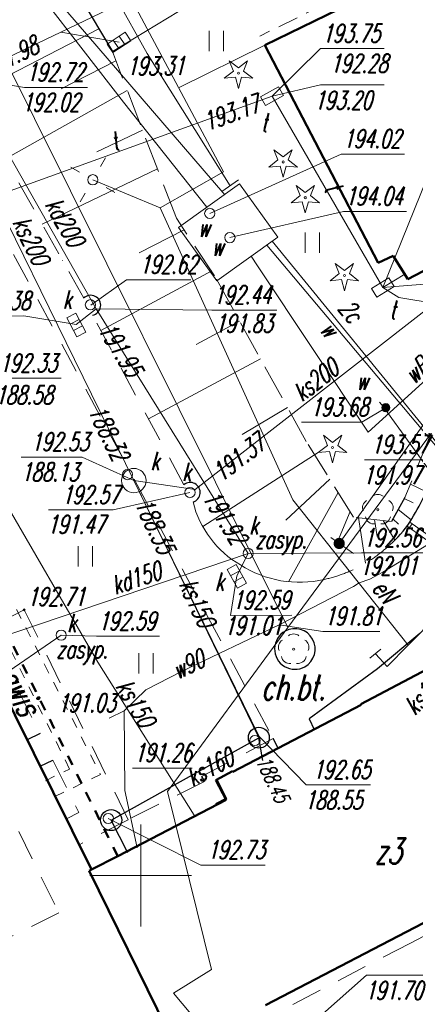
# Model space of a CAD drawing. Extents: x 7391510 to 7412510, y 5735368 to 5750218.
# Tile 3 of 15: x 7394155 to 7396097, y 5737871 to 5742699. Entities that reach past the tile are written whole.
import ezdxf
from ezdxf.enums import TextEntityAlignment as Align

# ---------------------------------------------------------------- set-up
doc = ezdxf.new("R2010")
doc.units = 0
for name, pattern in [('1', [0]), ('2', [1.5, 1, -0.5]), ('3', [1, 0.5, -0.5]), ('4', [2.5, 1.5, -1]), ('BUD', [0]), ('UPK', [0]), ('UPW', [0]), ('UXW', [1.5, 1, -0.5]), ('WSD', [2.45, 1.75, -0.7])]:
    doc.linetypes.add(name, pattern=pattern)
for name, color, linetype, lineweight in [('CHODNIK', 251, 'Continuous', 9), ('DZIALKI_L_0', 96, '1', 18), ('EBTOO_T_6', 7, 'Continuous', 18), ('EBUOA_T_1_T_0', 7, 'Continuous', 25), ('EBUPO_L_1', 7, '1', 18), ('EBUPP_L_1', 7, 'BUD', 50), ('EBUPP_L_1_L_0', 7, '1', 50), ('ENERGIA_L_0', 1, '1', 18), ('KANALIZACJ_T_0', 36, 'Continuous', 18), ('KRAWEDZ_L_1', 7, '2', 18), ('KRZYZE_L_0', 7, '1', 18), ('RZEDNE_T_0', 7, 'Continuous', 18), ('SDROK_T_1_T_0', 7, 'Continuous', 25), ('SDRPK_L_3_L_0', 7, '1', 18), ('SDRPK_L_5_L_0', 7, '1', 0), ('TELEFON_L_0', 30, '1', 18), ('UCCOO_T_2_T_0', 212, 'Continuous', 18), ('UCCPB_L_2_L_0', 212, '1', 18), ('UCCPOR_L_4_L_0', 212, '1', 18), ('UEEOC_T_0', 1, 'Continuous', 18), ('UEEOC_T_3_T_0', 1, 'Continuous', 18), ('UEEOO_T_3_T_0', 1, 'Continuous', 18), ('UEEPA_T_3_T_0', 7, 'Continuous', 18), ('UEEPON_L_1_L_0', 1, '1', 18), ('UKKOA_T_0_T_0', 36, 'Continuous', 18), ('UKKOA_T_2_T_0', 36, 'Continuous', 18), ('UKKOC_T_0_T_0', 36, 'Continuous', 18), ('UKKOC_T_2', 36, 'Continuous', 18), ('UKKOC_T_2_T_0', 36, 'Continuous', 18), ('UKKOO_T_0_T_0', 36, 'Continuous', 18), ('UKKOO_T_2', 36, 'Continuous', 18), ('UKKOO_T_2_T_0', 36, 'Continuous', 18), ('UKKPA_T_1_T_0', 36, 'Continuous', 18), ('UKKPA_T_4', 7, 'Continuous', 18), ('UKKPA_T_5_T_0', 36, 'Continuous', 18), ('UKKPOD_L_1_L_0', 36, '1', 18), ('UKKPOR_L_0', 36, '1', 18), ('UKKPOR_L_1', 36, '1', 18), ('UKKPOR_L_1_L_0', 36, '1', 18), ('UTTOA_T_0_T_0', 30, 'Continuous', 18), ('UTTOC_T_0_T_0', 30, 'Continuous', 18), ('UTTOO_T_0_T_0', 30, 'Continuous', 18), ('UTTPA_T_2_T_0', 30, 'Continuous', 18), ('UTTPO_L_1_L_0', 30, '1', 18), ('UWWOA_T_0_T_0', 5, 'Continuous', 18), ('UWWOC_T_0', 5, 'Continuous', 18), ('UWWOO_T_0', 5, 'Continuous', 18), ('UWWOO_T_0_T_0', 5, 'Continuous', 18), ('UWWPA_T_0_T_0', 7, 'Continuous', 18), ('UWWPO_L_0', 5, '1', 18), ('UWWPO_L_0_L_0', 5, '1', 18), ('WODA_L_0', 5, 'UXW', 18), ('WUKPS_L_2_L_0', 7, '1', 18), ('ZAGOSPODAR_T_0', 7, 'Continuous', 18)]:
    doc.layers.add(name, color=color, linetype=linetype, lineweight=lineweight)
doc.layers.add('WYMIARY', color=7, linetype='Continuous')
doc.styles.add('mapa', font='romans.shx', dxfattribs={"width": 0.67, "oblique": 15})
doc.styles.add('PS-opis-bg', font='ariali.ttf', dxfattribs={"height": 115})
doc.dimstyles.new('500', dxfattribs={"dimtxt": 115, "dimasz": 55, "dimexe": 50, "dimexo": 50, "dimgap": 34, "dimtad": 1, "dimlfac": 0.01, "dimzin": 1, "dimdsep": 46, "dimtxsty": 'PS-opis-bg', "dimblk": 'DOT', "dimcen": 30, "dimdle": 20, "dimclrd": 7, "dimclre": 7, "dimazin": 0, "dimtfac": 1.2, "dimtmove": 2, "dimatfit": 3, "dimldrblk": 'DOT', "dimfxl": 0, "dimtolj": 1, "dimlwd": 9, "dimlwe": 5, "dimarcsym": 0})

# ---------------------------------------------------------------- blocks, each defined once
blk = doc.blocks.new('WLZ')
at = {"color": 251}
blk.add_circle((0, 0), 0.25, dxfattribs=at)
blk.add_circle((0, 0), 0.25, dxfattribs=at)
blk = doc.blocks.new('ZSE')
blk.add_line((-0.5, 0), (0.5, 0))
blk = doc.blocks.new('USG')
blk.add_line((0, -0.35), (0, 0.35))
blk = doc.blocks.new('SLS')
at = {"color": 251}
blk.add_circle((0, 0), 0.25, dxfattribs=at)
blk = doc.blocks.new('LAT')
at = {"color": 0}
for p, q in [((-0.884, 0.884), (-0.534, 0.534)), ((0.884, 0.884), (0.534, 0.534)), ((-0.884, -0.884), (-0.534, -0.534)), ((0.884, -0.884), (0.534, -0.534))]:
    blk.add_line(p, q, dxfattribs=at)
blk = doc.blocks.new('KRA')
at = {"color": 0}
for p, q in [((-0.5, -0.25), (-0.5, 0.25)), ((-0.5, 0.25), (0.55, 0.25)), ((-0.15, 0.25), (-0.15, -0.25)), ((0.2, 0.25), (0.2, -0.25)), ((0.55, 0.25), (0.55, -0.25)), ((0.55, -0.25), (-0.5, -0.25))]:
    blk.add_line(p, q, dxfattribs=at)
blk = doc.blocks.new('WLD')
at = {"color": 0}
blk.add_lwpolyline([(0.5, 0.25), (0.5, -0.25), (-0.5, -0.25), (-0.5, 0.25)], close=True, dxfattribs=at)
blk = doc.blocks.new('DIG')
at = {"color": 251}
for p, q in [((-0.25, 0.1), (-0.45, 0.6)), ((-0.45, 0.6), (0, 0.25)), ((0, 0.25), (0.45, 0.6)), ((0.45, 0.6), (0.25, 0.1)), ((-0.7, -0.25), (-0.25, 0.1)), ((0.25, 0.1), (0.7, -0.25)), ((-0.15, -0.2), (-0.7, -0.25)), ((0, -0.75), (-0.15, -0.2)), ((0.15, -0.2), (0, -0.75)), ((0.7, -0.25), (0.15, -0.2))]:
    blk.add_line(p, q, dxfattribs=at)
blk.add_circle((0, 0), 0.05, dxfattribs=at)
blk = doc.blocks.new('DLI')
at = {"color": 251}
blk.add_circle((0, 0), 0.05, dxfattribs=at)
for centre, radius, start, end in [((0, 0.35), 0.4, 50.114, 129.886), ((-0.35, 0.1), 0.4, 119.8482, 203.5195), ((0.35, 0.1), 0.4, 336.8845, 60.1518), ((-0.2, -0.3), 0.4, 187.477, 278.4788), ((0.2, -0.275), 0.425, 262.6459, 349.6289)]:
    blk.add_arc(centre, radius, start, end, dxfattribs=at)
blk = doc.blocks.new('TRA1')
at = {"color": 251}
for p, q in [((-0.35, -0.5), (-0.35, 0.5)), ((0.35, -0.5), (0.35, 0.5))]:
    blk.add_line(p, q, dxfattribs=at)
blk = doc.blocks.new('ZAS')
h = blk.add_hatch(color=251)
edge = h.paths.add_edge_path()
edge.add_arc((0, 0), 0.2, 0, 360)
at = {"color": 251}
blk.add_circle((0, 0), 0.2, dxfattribs=at)
blk = doc.blocks.new('WSU')
h = blk.add_hatch(color=251)
edge = h.paths.add_edge_path()
edge.add_arc((0, 0), 0.05, 0, 360)
at = {"color": 251}
blk.add_circle((0, 0), 0.05, dxfattribs=at)
blk = doc.blocks.new('MAPA SZKIC')
at = {"color": 251, "linetype": 'ByBlock', "ltscale": 100}
for p, q in [((7435202.8, 5740137.7), (7435459.8, 5739706.7, 19333)), ((7436895.8, 5737520.7, 19363), (7436829.8, 5737402.7, 19362)), ((7436968.8, 5736853.7, 19284), (7436760.8, 5736680.7, 19276)), ((7436760.8, 5736680.7, 19276), (7436425.8, 5736435.7, 19266)), ((7436425.8, 5736435.7, 19266), (7436450.8, 5736383.7, 19267)), ((7435104.8, 5736362.7, 19275), (7435040.8, 5736332.7)), ((7436273.8, 5736291.7, 19266), (7436248.8, 5736338.7, 19265)), ((7435105.8, 5736202.7), (7435167.8, 5736232.7, 19275)), ((7435897.8, 5736151.7, 19265), (7435911.8, 5736128.7, 19265))]:
    blk.add_line(p, q, dxfattribs=at)
for centre, radius, start, end in [((7435353.3, 5738462.9, 19263), 49.1, 281.0866, 134.7713), ((7435589, 5738229.8, 19312), 1568.4, 328.0456, 338.6475), ((7435842.2, 5737545.5, 19258), 48.7, 286.1738, 130.1834), ((7436492.9, 5737677.9, 19301), 509.5, 310.2044, 326.9142), ((7436355, 5736777.6, 19267), 100.1, 299.8021, 118.1958), ((7436356.3, 5736778.2, 19267), 100, 118.999, 298.999)]:
    blk.add_arc(centre, radius, start, end, dxfattribs=at)
at = {"layer": 'DZIALKI_L_0', "linetype": '1', "ltscale": 100}
for p, q in [((7434032.8, 5741471.7), (7436321.8, 5736882.7)), ((7436321.8, 5736882.7), (7438119.8, 5739323.7)), ((7435729.8, 5736078.7), (7436321.8, 5736882.7)), ((7435946.8, 5735206.7), (7435729.8, 5736078.7)), ((7435759.8, 5735089.7), (7435946.8, 5735206.7)), ((7437005.8, 5733618.7), (7435759.8, 5735089.7))]:
    blk.add_line(p, q, dxfattribs=at)
at = {"layer": 'EBUPO_L_1', "color": 251, "linetype": '4', "ltscale": 100}
for p, q in [((7434007.8, 5737902.7), (7435196.8, 5735483.7)), ((7435196.8, 5735483.7), (7434520.8, 5735151.7))]:
    blk.add_line(p, q, dxfattribs=at)
at = {"layer": 'EBUPP_L_1', "color": 251, "linetype": '3', "ltscale": 100}
blk.add_line((7435485.8, 5735761.7), (7433933.8, 5738884.7), dxfattribs=at)
at = {"layer": 'EBUPP_L_1', "color": 251, "linetype": '1', "ltscale": 100}
for p, q in [((7435357.8, 5735695.7), (7434784.8, 5736847.7)), ((7437117.8, 5736738.7), (7436679.8, 5736507.7)), ((7436681.8, 5736503.7), (7436051.8, 5736174.7)), ((7436679.8, 5736507.7), (7436681.8, 5736503.7)), ((7436049.8, 5736178.7), (7435967.8, 5736134.7)), ((7436051.8, 5736174.7), (7436049.8, 5736178.7)), ((7435967.8, 5736134.7), (7436018.8, 5736037.7)), ((7436018.8, 5736037.7), (7435485.8, 5735761.7)), ((7436211.8, 5735030.7), (7437631.8, 5735770.7)), ((7435485.8, 5735761.7), (7435357.8, 5735695.7)), ((7435345.8, 5735689.7), (7435357.8, 5735695.7)), ((7435783.8, 5734802.7), (7435345.8, 5735689.7))]:
    blk.add_line(p, q, dxfattribs=at)
at = {"layer": 'EBUPP_L_1_L_0', "color": 251, "linetype": '1', "ltscale": 100}
for p, q in [((7436208.8, 5739737.7), (7436692.8, 5739974.7)), ((7436763.8, 5738670.7), (7436208.8, 5739737.7)), ((7436838.8, 5738705.7), (7436763.8, 5738670.7)), ((7436909.8, 5738590.7), (7436838.8, 5738705.7)), ((7437057.8, 5738668.7), (7436909.8, 5738590.7)), ((7436018.8, 5736042.7), (7435970.8, 5736137.7)), ((7435967.4, 5736017), (7436018.8, 5736042.7))]:
    blk.add_line(p, q, dxfattribs=at)
at = {"layer": 'ENERGIA_L_0', "linetype": '1', "ltscale": 100}
blk.add_line((7436208.8, 5739737.7), (7435784.9, 5739530), dxfattribs=at)
at = {"layer": 'KANALIZACJ_T_0', "ltscale": 100}
blk.add_line((7436697.2, 5737705.8), (7437009.9, 5737705.8), dxfattribs=at)
at = {"layer": 'KRAWEDZ_L_1', "color": 251, "linetype": '2', "ltscale": 100}
blk.add_line((7436500.5, 5739939.8), (7436184.4, 5739783), dxfattribs=at)
at = {"layer": 'KRZYZE_L_0', "color": 251, "linetype": '1', "ltscale": 100}
for p, q in [((7435598.8, 5735416.7), (7435598.8, 5735916.7)), ((7435348.8, 5735666.7), (7435848.8, 5735666.7))]:
    blk.add_line(p, q, dxfattribs=at)
at = {"layer": 'SDRPK_L_3_L_0', "color": 251, "linetype": '1', "ltscale": 100}
blk.add_line((7435459.8, 5739706.7, 19331), (7436265.8, 5740197.7, 19369), dxfattribs=at)
for centre, radius, start, end in [((7436334.8, 5737617.6, 19260), 493.6, 193.9361, 240.0998), ((7436378.4, 5737641.3, 19279), 536.4, 237.322, 283.0758)]:
    blk.add_arc(centre, radius, start, end, dxfattribs=at)
at = {"layer": 'SDRPK_L_5_L_0', "color": 251, "linetype": '4', "ltscale": 100}
for p, q in [((7434383.8, 5739813.7, 19278), (7436248.8, 5736338.7, 19265)), ((7435318.8, 5738497.7, 19263), (7434700.8, 5739596.7, 19272)), ((7435810.8, 5737582.7, 19259), (7435362.8, 5738414.7, 19263)), ((7435026.8, 5736969.7, 19271), (7434845.8, 5736877.7, 19273)), ((7435537.8, 5735940.7, 19271), (7435026.8, 5736969.7, 19271)), ((7434996.8, 5736575.7, 19275), (7435104.8, 5736362.7, 19275)), ((7436248.8, 5736338.7, 19265), (7435897.8, 5736151.7, 19265)), ((7435167.8, 5736232.7, 19275), (7435295.8, 5735975.7, 19274)), ((7435911.8, 5736128.7, 19265), (7435537.8, 5735940.7, 19271)), ((7435295.8, 5735975.7, 19274), (7435233.8, 5735945.7)), ((7435537.8, 5735940.7, 19271), (7435296.8, 5735817.7, 19275)), ((7437653.8, 5735716.7, 19224), (7436922.8, 5735335.7, 19231)), ((7436922.8, 5735335.7, 19231), (7435869.8, 5734786.7, 19270))]:
    blk.add_line(p, q, dxfattribs=at)
blk.add_arc((7436357.2, 5737778.7, 19296), 675.1, 282.1876, 313.4761, dxfattribs=at)
at = {"layer": 'TELEFON_L_0', "linetype": '1', "ltscale": 100}
for p, q in [((7436866.2, 5738501.7), (7436787.3, 5738550.8)), ((7437134.1, 5738457.5), (7436866.2, 5738501.7))]:
    blk.add_line(p, q, dxfattribs=at)
at = {"layer": 'UCCPB_L_2_L_0', "linetype": '3', "ltscale": 100}
for p, q in [((7434989.3, 5736971.4), (7435401.7, 5736162.6)), ((7435250, 5736189), (7434917.1, 5736860.6)), ((7435131.2, 5736131.6), (7435250, 5736189)), ((7435401.7, 5736162.6), (7435170.9, 5736051.5))]:
    blk.add_line(p, q, dxfattribs=at)
at = {"layer": 'UCCPOR_L_4_L_0', "linetype": '1', "ltscale": 100}
for p, q in [((7434583.7, 5740662.8), (7436012.3, 5739004.6)), ((7436244, 5738777.2), (7437174.1, 5737639.4))]:
    blk.add_line(p, q, dxfattribs=at)
at = {"layer": 'UEEOC_T_0', "linetype": 'Continuous', "ltscale": 100}
for p, q in [((7436491.8, 5734987.7), (7436707.4, 5735178.6)), ((7436707.4, 5735178.6), (7437020.1, 5735178.6))]:
    blk.add_line(p, q, dxfattribs=at)
at = {"layer": 'UEEPON_L_1_L_0', "linetype": '1', "ltscale": 100}
for p, q in [((7435138.3, 5740577.3), (7435631.2, 5739697.8)), ((7436004.7, 5739117.1), (7435230.4, 5740571.4)), ((7435631.2, 5739697.8), (7436037.8, 5739049.1)), ((7435693.9, 5738940.8), (7436004.7, 5739117.1)), ((7435693.9, 5738940.8), (7435363.7, 5739078.5)), ((7436345.2, 5737508.3), (7435693.9, 5738940.8)), ((7436911.8, 5736795.7), (7436345.2, 5737508.3)), ((7437322.5, 5737217.2), (7436911.8, 5736795.7)), ((7436911.8, 5736795.7), (7436807.9, 5736691.6)), ((7436807.9, 5736691.6), (7436750.9, 5736754.6))]:
    blk.add_line(p, q, dxfattribs=at)
at = {"layer": 'UKKOA_T_0_T_0', "ltscale": 100}
for p, q in [((7434737.2, 5739577.3), (7435028.8, 5739531.3)), ((7435028.8, 5739531.3), (7435338.3, 5739531.7)), ((7435380.6, 5738445.8), (7435947.2, 5738439.2)), ((7435947.2, 5738439.2), (7436266.4, 5738439.6)), ((7434712.4, 5738410.3), (7435025.1, 5738410.6)), ((7435281.5, 5738368.7), (7435025.1, 5738410.6)), ((7436126.2, 5737246.6), (7436683.4, 5737248.5)), ((7436683.4, 5737248.5), (7436992.8, 5737248.8)), ((7436070, 5737136.4), (7436040.2, 5736942.5)), ((7436040.2, 5736942.5), (7436339.9, 5736942.9))]:
    blk.add_line(p, q, dxfattribs=at)
at = {"layer": 'UKKOA_T_2_T_0', "ltscale": 100}
for p, q in [((7435353.3, 5738462.9, 19263), (7435528.9, 5738588.4)), ((7435528.9, 5738588.4), (7435844.8, 5738588.4)), ((7434896.4, 5738105.5), (7435209.1, 5738105.5)), ((7435012.5, 5737718.6), (7435312.2, 5737718.6)), ((7435565.1, 5737603.2), (7435312.2, 5737718.6)), ((7435840.8, 5737544.7, 19257), (7435462.9, 5737459.5)), ((7435146.9, 5737459.5), (7435462.9, 5737459.5)), ((7435208.1, 5736845.4), (7435381.3, 5736840.3)), ((7435381.3, 5736840.3), (7435690.7, 5736840.6)), ((7436180.6, 5736348.4), (7436410.3, 5736111.6)), ((7436410.3, 5736111.6), (7436726.2, 5736111.6)), ((7435439.8, 5735946.7, 19273), (7435893.2, 5735718.4)), ((7435893.2, 5735718.4), (7436209.1, 5735718.4))]:
    blk.add_line(p, q, dxfattribs=at)
at = {"layer": 'UKKPA_T_5_T_0', "ltscale": 100}
blk.add_circle((7435565.1, 5737603.2), 60, dxfattribs=at)
at = {"layer": 'UKKPOD_L_1_L_0', "linetype": '1', "ltscale": 100}
for p, q in [((7434737.2, 5739577.3), (7437068.3, 5740694.8)), ((7434737.2, 5739577.3), (7435380.6, 5738445.8)), ((7435380.6, 5738445.8), (7435281.5, 5738368.7)), ((7435380.6, 5738445.8), (7436126.2, 5737246.6)), ((7436126.2, 5737246.6), (7434800.4, 5736797.3)), ((7436126.2, 5737246.6), (7436070, 5737136.4)), ((7435208.1, 5736845.4), (7434887.6, 5736625.5))]:
    blk.add_line(p, q, dxfattribs=at)
blk.add_lwpolyline([(7435493.8, 5739752.7), (7435205.9, 5739802)], dxfattribs=at)
at = {"layer": 'UKKPOR_L_0', "linetype": 'UPK', "lineweight": 25, "ltscale": 100}
for p, q in [((7435453.8, 5735938.7), (7436178.8, 5736342.7)), ((7436197.8, 5736231.3), (7436178.8, 5736342.7)), ((7435535.8, 5735778.7), (7435453.8, 5735938.7))]:
    blk.add_line(p, q, dxfattribs=at)
for centre, radius in [((7436178.8, 5736342.7), 51.4), ((7435453.8, 5735938.7), 51.8)]:
    blk.add_circle(centre, radius, dxfattribs=at)
at = {"layer": 'UKKPOR_L_1', "linetype": '1', "ltscale": 100}
blk.add_line((7436178.8, 5736342.7), (7435565.1, 5737603.2), dxfattribs=at)
at = {"layer": 'UKKPOR_L_1_L_0', "linetype": '1', "ltscale": 100}
for p, q in [((7435565.1, 5737603.2), (7434394.4, 5739981)), ((7435866.1, 5737559.5), (7438161.5, 5739345.8)), ((7434776.1, 5737766.6), (7435388.6, 5736712.3)), ((7436180.6, 5736348.4), (7435565.1, 5737603.2)), ((7435565.1, 5737603.2), (7435866.1, 5737559.5)), ((7437233.8, 5737146.7, 19294), (7436906.8, 5737380.7, 19299)), ((7436917.6, 5737373, 19298.8), (7436931, 5737391.7, 19300.8)), ((7437244.8, 5737167.7, 19294), (7436919.8, 5737399.7, 19301)), ((7435388.6, 5736712.3), (7435861.7, 5735963.6))]:
    blk.add_line(p, q, dxfattribs=at)
at = {"layer": 'UTTOA_T_0_T_0', "ltscale": 100}
for p, q in [((7436243.4, 5739488.4), (7436481.6, 5739721.5)), ((7436481.6, 5739721.5), (7436794.3, 5739721.9)), ((7436786.3, 5738549.8), (7437117.6, 5738576))]:
    blk.add_line(p, q, dxfattribs=at)
at = {"layer": 'UTTOC_T_0_T_0', "ltscale": 100}
for p, q in [((7436243.4, 5739488.4), (7436482.1, 5739543.7)), ((7436482.1, 5739543.7), (7436794.8, 5739543.7)), ((7436787.3, 5738550.8), (7437004.3, 5739087.7))]:
    blk.add_line(p, q, dxfattribs=at)
at = {"layer": 'UTTPO_L_1_L_0', "linetype": '1', "ltscale": 100}
for p, q in [((7436243.4, 5739488.4), (7434177, 5738742.3)), ((7436787.3, 5738550.8), (7436243.4, 5739488.4)), ((7436787.3, 5738550.8), (7436894.9, 5738614.8))]:
    blk.add_line(p, q, dxfattribs=at)
at = {"layer": 'UWWOC_T_0', "ltscale": 100}
for p, q in [((7435937.8, 5738913.7, 19402), (7436583.7, 5739204.7)), ((7436583.7, 5739204.7), (7436893.1, 5739204.7)), ((7436036.8, 5738794.7, 19404), (7436594.2, 5738923.7, 19367)), ((7436594.2, 5738923.7, 19367), (7436903.6, 5738923.7, 19367))]:
    blk.add_line(p, q, dxfattribs=at)
at = {"layer": 'UWWOC_T_0', "linetype": 'Continuous', "ltscale": 100}
for p, q in [((7436801.8, 5737960.7, 19368), (7436684.6, 5737889.6)), ((7436388.2, 5737889.6), (7436684.6, 5737889.6)), ((7436278.8, 5736896.7), (7436492.5, 5736863.9, -19274)), ((7436492.5, 5736863.9, -19274), (7436772.7, 5736863.9, -19274)), ((7435517.8, 5736473.7), (7435443.8, 5736438.4)), ((7435558, 5736193.9), (7435851.2, 5736193.9))]:
    blk.add_line(p, q, dxfattribs=at)
at = {"layer": 'UWWPO_L_0', "linetype": 'UPW', "ltscale": 100}
for p, q in [((7436789.8, 5737966.7), (7436771.8, 5737988.7)), ((7437067.8, 5737579.7), (7436789.8, 5737966.7)), ((7436787.8, 5737153.7), (7437062.8, 5737323.7)), ((7436670.8, 5737101.7), (7436723.8, 5737119.7)), ((7436723.8, 5737119.7), (7436787.8, 5737153.7)), ((7436278.8, 5736896.7), (7436642.8, 5737084.7)), ((7436642.8, 5737084.7), (7436670.8, 5737101.7)), ((7435798.8, 5736666.7), (7436278.8, 5736896.7)), ((7435623.8, 5736577.7), (7435798.8, 5736666.7)), ((7435517.8, 5736473.7), (7435623.8, 5736577.7)), ((7435520.8, 5736083.7), (7435517.8, 5736473.7)), ((7435520.8, 5736083.7), (7435581.8, 5735802.7))]:
    blk.add_line(p, q, dxfattribs=at)
at = {"layer": 'UWWPO_L_0_L_0', "linetype": '1', "ltscale": 100}
for p, q in [((7435515, 5739459.2), (7434876.2, 5740281)), ((7435924, 5738943.6), (7435515, 5739459.2)), ((7436083.9, 5739058.1), (7435784.6, 5738843.7)), ((7436271.2, 5738796.6), (7436083.9, 5739058.1)), ((7437967.8, 5738974.8), (7436715, 5737841.3)), ((7435784.6, 5738843.7), (7435972, 5738582.2)), ((7435972, 5738582.2), (7436271.2, 5738796.6)), ((7436172.1, 5738655.8), (7436140.9, 5738703.2)), ((7436715, 5737841.3), (7436172.1, 5738655.8))]:
    blk.add_line(p, q, dxfattribs=at)
at = {"layer": 'WODA_L_0', "linetype": '1', "ltscale": 100}
blk.add_line((7436218, 5738758.5), (7437164.1, 5737635), dxfattribs=at)
at = {"layer": 'WUKPS_L_2_L_0', "color": 251, "ltscale": 100}
for p, q in [((7435393, 5739818.7, 14310.7), (7434736.7, 5739480)), ((7435477.2, 5739661.4, 19332.6), (7435208.7, 5739525)), ((7435532.9, 5739516.7, 19337.5), (7434934.6, 5739180.9, 19268.6)), ((7435608.2, 5739321, 19344.2), (7435383.3, 5739215.8)), ((7435680.6, 5739132.9, 19350.7), (7435114.7, 5738860.6, 19266)), ((7435812.3, 5738832.4, 19360.7), (7435591.7, 5738720.6)), ((7435948.3, 5738632.7, 19367), (7435403.2, 5738339.7, 19262.6)), ((7436084.3, 5738385.1, 19365.9), (7435870.6, 5738270.6)), ((7436186.3, 5738201.2, 19365), (7435636.8, 5737905.9, 19260.6)), ((7436319, 5737962, 19363.8), (7436096.8, 5737829.9)), ((7436470.8, 5737740.7, 19381), (7435903.4, 5737377.8, 19260)), ((7436527.8, 5737609.7, 19360.5), (7436311, 5737409.7)), ((7436922.5, 5737586.1, 19363.8), (7437001.5, 5737548, 19312)), ((7436567.9, 5737545.8, 19359.6), (7436324.4, 5737107.6, 19279)), ((7436892.9, 5737515.7, 19363), (7436936.5, 5737494.2)), ((7436862.8, 5737461.7, 19362.5), (7436926.4, 5737410.6, 19312)), ((7436626.9, 5737451.6, 19358.4), (7436564.7, 5737303.8)), ((7436668.7, 5737421.8, 19358.5), (7436702.8, 5737198.7, 19296)), ((7436746.6, 5737412.6, 19360.2), (7436760.2, 5737329.9)), ((7436788.9, 5737407.6, 19361.1), (7436846.5, 5737311.1, 19301)), ((7436836.9, 5737415.4, 19362.1), (7436864.5, 5737390.3))]:
    blk.add_line(p, q, dxfattribs=at)
at = {"layer": 'WUKPS_L_2_L_0', "color": 251, "linetype": 'WSD', "ltscale": 100}
for p, q in [((7435773.8, 5738890.7, 19359), (7435459.8, 5739706.7, 19331)), ((7435960.8, 5738607.7, 19367), (7435773.8, 5738890.7, 19359)), ((7436411.8, 5737794.7, 19363), (7435960.8, 5738607.7, 19367)), ((7437207.8, 5738282.7, 19372), (7436895.8, 5737520.7, 19363)), ((7436643.8, 5737424.7, 19358), (7436411.8, 5737794.7, 19363)), ((7436829.8, 5737402.7, 19362), (7436643.8, 5737424.7, 19358))]:
    blk.add_line(p, q, dxfattribs=at)
at = {"layer": 'WUKPS_L_2_L_0', "color": 251, "linetype": '1', "ltscale": 100}
blk.add_line((7435214.7, 5738680.4), (7435215.6, 5738682.1), dxfattribs=at)
at = {"layer": 'RZEDNE_T_0', "color": 251, "xscale": 100, "yscale": 100, "zscale": 100}
blk.add_blockref('WSU', (7435026.3, 5736969.5), dxfattribs=at)
at = {"layer": 'UEEOC_T_3_T_0', "xscale": 100, "yscale": 100, "zscale": 100, "rotation": 34.98629529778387}
blk.add_blockref('ZSE', (7436037.8, 5739049.1), dxfattribs=at)
at = {"layer": 'UEEPA_T_3_T_0', "color": 251, "xscale": 100, "yscale": 100, "zscale": 100, "rotation": 285.0311947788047}
blk.add_blockref('LAT', (7435363.7, 5739078.5), dxfattribs=at)
at = {"layer": 'UEEPA_T_3_T_0', "xscale": 100, "yscale": 100, "zscale": 100, "rotation": 0.05588824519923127}
blk.add_blockref('SLS', (7435363.7, 5739078.5), dxfattribs=at)
at = {"layer": 'UEEPON_L_1_L_0', "linetype": '1', "xscale": 100, "yscale": 100, "zscale": 100, "rotation": 129.3352499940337}
blk.add_blockref('USG', (7436750.9, 5736754.6), dxfattribs=at)
at = {"layer": 'UKKPA_T_1_T_0'}
for name, p, xscale, yscale, zscale, rotation in [('KRA', (7435490.2, 5739750.9), 100, 100, 100, 33.59036073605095), ('WLZ', (7435351.8, 5738465.7, 19262), 100, 100, 100, 0.05588824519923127), ('KRA', (7435281.5, 5738368.7), 100, 100, 100, 297.6039133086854), ('WLZ', (7436126.2, 5737246.6), 99.99999999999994, 99.99999999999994, 99.99999999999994, 0.05599752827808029), ('KRA', (7436070, 5737136.4), 99.99999999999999, 99.99999999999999, 99.99999999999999, 298.9360938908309)]:
    blk.add_blockref(name, p, dxfattribs=dict(at, xscale=xscale, yscale=yscale, zscale=zscale, rotation=rotation))
at = {"layer": 'UKKPA_T_4', "color": 251, "xscale": 100, "yscale": 100, "zscale": 100}
for p in [(7436159.8, 5736328.7, 19265), (7435439.8, 5735946.7, 19273)]:
    blk.add_blockref('WLZ', p, dxfattribs=at)
at = {"layer": 'UKKPA_T_5_T_0'}
for p, xscale, yscale, zscale, rotation in [((7435533.8, 5737632.7, 19253), 100, 100, 100, 0.05580628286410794), ((7435840.8, 5737544.7, 19257), 100, 100, 100, 0.05588824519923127), ((7435208.1, 5736845.4), 99.99999999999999, 99.99999999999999, 99.99999999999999, 0.0555877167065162)]:
    blk.add_blockref('WLZ', p, dxfattribs=dict(at, xscale=xscale, yscale=yscale, zscale=zscale, rotation=rotation))
at = {"layer": 'UTTPA_T_2_T_0', "xscale": 100, "yscale": 100, "zscale": 100}
for p, rotation in [((7436243.4, 5739488.4), 29.53640539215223), ((7436787.3, 5738550.8), 211.3965850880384)]:
    blk.add_blockref('WLD', p, dxfattribs=dict(at, rotation=rotation))
at = {"layer": 'UWWPA_T_0_T_0'}
for name, p, xscale, yscale, zscale, rotation in [('WLZ', (7435937.8, 5738913.7, 19402), 99.99999999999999, 99.99999999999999, 99.99999999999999, 0.05610681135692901), ('WLZ', (7436036.8, 5738794.7, 19404), 99.99999999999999, 99.99999999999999, 99.99999999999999, 0.05610681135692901), ('ZAS', (7436801.8, 5737960.7, 19368), 100, 100, 100, 339.3605036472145)]:
    blk.add_blockref(name, p, dxfattribs=dict(at, xscale=xscale, yscale=yscale, zscale=zscale, rotation=rotation))
at = {"layer": 'ZAGOSPODAR_T_0', "color": 251, "xscale": 100, "yscale": 100, "zscale": 100}
for p in [(7435970.6, 5739758.4), (7436440.8, 5738769.6), (7435327, 5737231.4), (7435624.5, 5736707.2)]:
    blk.add_blockref('TRA1', p, dxfattribs=at)
at = {"layer": 'ZAGOSPODAR_T_0', "xscale": 100, "yscale": 100, "zscale": 100}
for name, p in [('DIG', (7436078.8, 5739601.7, 19363)), ('DIG', (7436297.8, 5739165.7, 19371)), ('DIG', (7436406.8, 5738990.7, 19366)), ('DIG', (7436598.8, 5738608.7, 19372)), ('DIG', (7436540.8, 5737765.7, 19381)), ('DLI', (7436762.8, 5737460.7, 19410)), ('DLI', (7436349.8, 5736776.7, 19274))]:
    blk.add_blockref(name, p, dxfattribs=at)
at = {"layer": 'EBTOO_T_6', "color": 251, "ltscale": 100, "style": 'mapa', "oblique": 15, "width": 0.67}
blk.add_text('nawis', height=125, rotation=300.398, dxfattribs=at).set_placement((7434989.2, 5736601.4), align=Align.MIDDLE)
at = {"layer": 'EBUOA_T_1_T_0', "color": 251, "ltscale": 100, "style": 'mapa', "oblique": 15, "width": 0.67}
blk.add_text('z3', height=125, dxfattribs=at).set_placement((7436813.2, 5735787.2), align=Align.MIDDLE)
at = {"layer": 'KANALIZACJ_T_0', "ltscale": 100, "style": 'mapa', "oblique": 15, "width": 0.67}
for s, p in [('193.57', (7436729.4, 5737825.8)), ('191.97', (7436689.2, 5737675.8))]:
    blk.add_text(s, height=90, dxfattribs=at).set_placement(p, align=Align.TOP_LEFT)
at = {"layer": 'RZEDNE_T_0', "color": 251, "ltscale": 100, "style": 'mapa', "oblique": 15, "width": 0.67}
blk.add_text('192.71', height=90, dxfattribs=at).set_placement((7435040.6, 5737034.5), align=Align.MIDDLE_LEFT)
at = {"layer": 'SDROK_T_1_T_0', "color": 251, "ltscale": 100, "style": 'mapa', "oblique": 15, "width": 0.67}
blk.add_text('ch.bt.', height=125, rotation=0.056, dxfattribs=at).set_placement((7436347.5, 5736590.8), align=Align.MIDDLE)
at = {"layer": 'UCCOO_T_2_T_0', "ltscale": 100, "style": 'mapa', "oblique": 15, "width": 0.67}
blk.add_text('2c', height=90, rotation=308.5519, dxfattribs=at).set_placement((7436563.5, 5738445.9))
at = {"layer": 'UEEOC_T_0', "ltscale": 100, "style": 'mapa', "oblique": 15, "width": 0.67}
blk.add_text('191.70', height=90, dxfattribs=at).set_placement((7436699.4, 5735148.6), align=Align.TOP_LEFT)
at = {"layer": 'UEEOO_T_3_T_0', "ltscale": 100, "style": 'mapa', "oblique": 15, "width": 0.67}
blk.add_text('eN', height=90, rotation=308.99, dxfattribs=at).set_placement((7436729.7, 5737073.3))
at = {"layer": 'UKKOA_T_0_T_0', "ltscale": 100, "style": 'mapa', "oblique": 15, "width": 0.67}
for s, rotation, p in [('193.31', 0.06, (7435529.3, 5739681.9)), ('192.72', 0.06, (7435036.8, 5739651.3)), ('192.02', 0.0559, (7435015.4, 5739503.5)), ('k', 0.0558, (7435215.5, 5738535.9)), ('192.44', 0.06, (7435955.1, 5738559.2)), ('191.83', 0.0559, (7435962.7, 5738419.2)), ('k', 0.056, (7436131.1, 5737428.8)), ('192.56', 0.06, (7436691.3, 5737368.5)), ('192.01', 0.0561, (7436673.2, 5737230.3)), ('k', 0.0559, (7435962.8, 5737153.1)), ('192.59', 0.06, (7436048.1, 5737062.6)), ('191.01', 0.0559, (7436007.9, 5736937.1))]:
    blk.add_text(s, height=90, rotation=rotation, dxfattribs=at).set_placement(p, align=Align.TOP_LEFT)
blk.add_text('192.38', height=90, rotation=0.06, dxfattribs=at).set_placement((7435057.2, 5738485.7), align=Align.MIDDLE_RIGHT)
at = {"layer": 'UKKOA_T_2_T_0', "ltscale": 100, "style": 'mapa', "oblique": 15, "width": 0.67}
for s, p in [('192.62', (7435877, 5738663.4)), ('192.53', (7435344.3, 5737793.6)), ('192.57', (7435495, 5737534.5))]:
    blk.add_text(s, height=90, dxfattribs=at).set_placement(p, align=Align.MIDDLE_RIGHT)
for s, p in [('192.33', (7434904.4, 5738225.5)), ('188.58', (7434883.7, 5738068.3)), ('188.13', (7435010.6, 5737691.3)), ('191.47', (7435139.2, 5737433.4)), ('192.65', (7436442.5, 5736231.6)), ('188.55', (7436402.3, 5736081.6)), ('192.73', (7435925.3, 5735838.4))]:
    blk.add_text(s, height=90, dxfattribs=at).set_placement(p, align=Align.TOP_LEFT)
for rotation, p in [(0.0559, (7435646.1, 5737744.1)), (0.0559, (7435801.3, 5737690.5)), (0.0556, (7435237.2, 5736950.6))]:
    blk.add_text('k', height=90, rotation=rotation, dxfattribs=at).set_placement(p, align=Align.TOP_LEFT)
for p in [(7436160.3, 5737316.2), (7435183.7, 5736777.2)]:
    blk.add_text('zasyp.', height=90, rotation=0.06, dxfattribs=at).set_placement(p, align=Align.MIDDLE_LEFT)
blk.add_text('192.59', height=90, rotation=0.05, dxfattribs=at).set_placement((7435389.3, 5736870.3))
at = {"layer": 'UKKOC_T_0_T_0', "ltscale": 100, "style": 'mapa', "oblique": 15, "width": 0.67}
for s, rotation, p in [('191.98', 25.6115, (7434851.1, 5739582.1)), ('191.95', 301.872, (7435386.8, 5738344))]:
    blk.add_text(s, height=90, rotation=rotation, dxfattribs=at).set_placement(p)
blk.add_text('191.92', height=90, rotation=301.8706, dxfattribs=at).set_placement((7436049.4, 5737279.5), align=Align.RIGHT)
at = {"layer": 'UKKOC_T_2', "ltscale": 100, "style": 'mapa', "oblique": 15, "width": 0.67}
blk.add_text('188.45', height=75, rotation=295.2611, dxfattribs=at).set_placement((7436263.6, 5736016.8), align=Align.RIGHT)
at = {"layer": 'UKKOC_T_2_T_0', "ltscale": 100, "style": 'mapa', "oblique": 15, "width": 0.67}
blk.add_text('188.32', height=90, rotation=296.2126, dxfattribs=at).set_placement((7435464, 5737690.7), align=Align.RIGHT)
for s, rotation, p in [('191.37', 37.8901, (7435994.9, 5737593.1)), ('188.35', 295.2634, (7435568.2, 5737491.4))]:
    blk.add_text(s, height=90, rotation=rotation, dxfattribs=at).set_placement(p)
at = {"layer": 'UKKOO_T_0_T_0', "ltscale": 100, "style": 'mapa', "oblique": 15, "width": 0.67}
for s, rotation, p in [('kd200', 299.6269, (7435126.2, 5738957)), ('kd150', 18.7212, (7435473.7, 5737043.8))]:
    blk.add_text(s, height=90, rotation=rotation, dxfattribs=at).set_placement(p)
at = {"layer": 'UKKOO_T_2', "ltscale": 100, "style": 'mapa', "oblique": 15, "width": 0.67}
blk.add_text('ks150', height=90, rotation=295.2626, dxfattribs=at).set_placement((7435784.3, 5737095.3))
blk.add_text('ks160', height=90, rotation=27.9236, dxfattribs=at).set_placement((7435959, 5736158.6), align=Align.CENTER)
at = {"layer": 'UKKOO_T_2_T_0', "ltscale": 100, "style": 'mapa', "oblique": 15, "width": 0.67}
for s, rotation, p in [('ks200', 296.2141, (7434966.4, 5738870.2)), ('ks200', 37.8901, (7436389.6, 5737985.8)), ('ks150', 300.897, (7435473, 5736593.8)), ('ks150', 44.6107, (7436943.6, 5736447.8))]:
    blk.add_text(s, height=90, rotation=rotation, dxfattribs=at).set_placement(p)
at = {"layer": 'UTTOA_T_0_T_0', "ltscale": 100, "style": 'mapa', "oblique": 15, "width": 0.67}
blk.add_text('193.75', height=90, rotation=0.06, dxfattribs=at).set_placement((7436489.6, 5739796.5), align=Align.MIDDLE_LEFT)
for s, rotation, p in [('192.28', 0.0561, (7436812.3, 5739694.5)), ('t', 0.0561, (7436219.8, 5739404.8)), ('t', 0.0562, (7436850.4, 5738486.1))]:
    blk.add_text(s, height=90, rotation=rotation, dxfattribs=at).set_placement(p, align=Align.TOP_RIGHT)
at = {"layer": 'UTTOC_T_0_T_0', "ltscale": 100, "style": 'mapa', "oblique": 15, "width": 0.67}
blk.add_text('193.17', height=90, rotation=20.3666, dxfattribs=at).set_placement((7436191.7, 5739415.1), align=Align.RIGHT)
blk.add_text('193.20', height=90, dxfattribs=at).set_placement((7436449.9, 5739513.7), align=Align.TOP_LEFT)
at = {"layer": 'UTTOO_T_0_T_0', "ltscale": 100, "style": 'mapa', "oblique": 15, "width": 0.67}
for rotation, p in [(20.0565, (7435469, 5739218.1)), (298.5221, (7436495.8, 5739036.6))]:
    blk.add_text('t', height=90, rotation=rotation, dxfattribs=at).set_placement(p)
at = {"layer": 'UWWOA_T_0_T_0', "ltscale": 100, "style": 'mapa', "oblique": 15, "width": 0.67}
for p in [(7435879.8, 5738798.8), (7435946.8, 5738705.4)]:
    blk.add_text('w', height=90, rotation=0.0553, dxfattribs=at).set_placement(p)
blk.add_text('w', height=90, rotation=0.0474, dxfattribs=at).set_placement((7436713.5, 5738138), align=Align.TOP_RIGHT)
at = {"layer": 'UWWOC_T_0', "ltscale": 100, "style": 'mapa', "oblique": 15, "width": 0.67}
for s, p in [('194.02', (7436591.7, 5739324.7)), ('194.04', (7436602.2, 5739043.7, 19367))]:
    blk.add_text(s, height=90, dxfattribs=at).set_placement(p, align=Align.TOP_LEFT)
blk.add_text('193.68', height=90, dxfattribs=at).set_placement((7436716.7, 5738009.6), align=Align.TOP_RIGHT)
for s, p in [('191.81', (7436500.6, 5736893.9, -19274)), ('191.26', (7435566.1, 5736223.9))]:
    blk.add_text(s, height=90, dxfattribs=at).set_placement(p)
blk.add_text('191.03', height=90, dxfattribs=at).set_placement((7435476, 5736468.4), align=Align.RIGHT)
at = {"layer": 'UWWOO_T_0', "ltscale": 100, "style": 'mapa', "oblique": 15, "width": 0.67}
blk.add_text('w90', height=90, rotation=25.9744, dxfattribs=at).set_placement((7435851.5, 5736661.6), align=Align.CENTER)
at = {"layer": 'UWWOO_T_0_T_0', "ltscale": 100, "style": 'mapa', "oblique": 15, "width": 0.67}
blk.add_text('w', height=90, rotation=309.8742, dxfattribs=at).set_placement((7436507.2, 5738369.3), align=Align.MIDDLE_LEFT)
blk.add_text('wB300', height=90, rotation=42.236, dxfattribs=at).set_placement((7436940.5, 5738072.9))
blk = doc.blocks.new('DOT')
at = {"layer": 'CHODNIK', "color": 0, "linetype": 'ByBlock'}
blk.add_line((-0.5, 0), (-1, 0), dxfattribs=at)
at = {"layer": 'CHODNIK', "color": 0, "linetype": 'ByBlock', "const_width": 0.5}
blk.add_lwpolyline([(-0.25, 0, 1), (0.25, 0, 1)], format="xyb", close=True, dxfattribs=at)
blk = doc.blocks.new('*D1612')
at = {"layer": 'Defpoints', "color": 0}
for p in [(7398413, 5741552.9), (7395723.5, 5740130.8), (7396528.4, 5739561.8)]:
    blk.add_point(p, dxfattribs=at)
at = {"layer": 'WYMIARY', "color": 7, "lineweight": 5}
for p, q in [((7397359.4, 5742297.6), (7397249.2, 5742375.6)), ((7395792.9, 5740081.7), (7395682.7, 5740159.7))]:
    blk.add_line(p, q, dxfattribs=at)
at = {"layer": 'WYMIARY', "color": 7, "lineweight": 9}
blk.add_line((7397258.3, 5742301.8), (7395755.3, 5740175.7), dxfattribs=at)
at = {"layer": 'WYMIARY', "color": 7, "lineweight": 9, "xscale": 55, "yscale": 55, "zscale": 55}
for p, rotation in [((7397290, 5742346.7), 54.74165129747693), ((7395723.5, 5740130.8), 234.7416512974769)]:
    blk.add_blockref('DOT', p, dxfattribs=dict(at, rotation=rotation))
at = {"layer": 'WYMIARY', "color": 0, "insert": (7396431.1, 5741292.3), "char_height": 115, "attachment_point": 5, "rotation": 54.7417, "style": 'PS-opis-bg'}
blk.add_mtext('\\A1;27.19', dxfattribs=at)

msp = doc.modelspace()

# ---------------------------------------------------------------- block references
msp.add_blockref('MAPA SZKIC', (-40849.902, 2835.621))

# ---------------------------------------------------------------- dimensions: what is measured, and where the dimension line sits
at = {"layer": 'WYMIARY'}
dim = msp.add_linear_dim(base=(7395723.505, 5740130.803), p1=(7398412.952, 5741552.855), p2=(7396528.369, 5739561.806), angle=54.741651, text='27.19', dimstyle='500', dxfattribs=at)
dim.commit()
dim.dimension.update_dxf_attribs({"geometry": '*D1612', "text_midpoint": (7396431.061, 5741292.274)})

doc.saveas('drawing.dxf')
